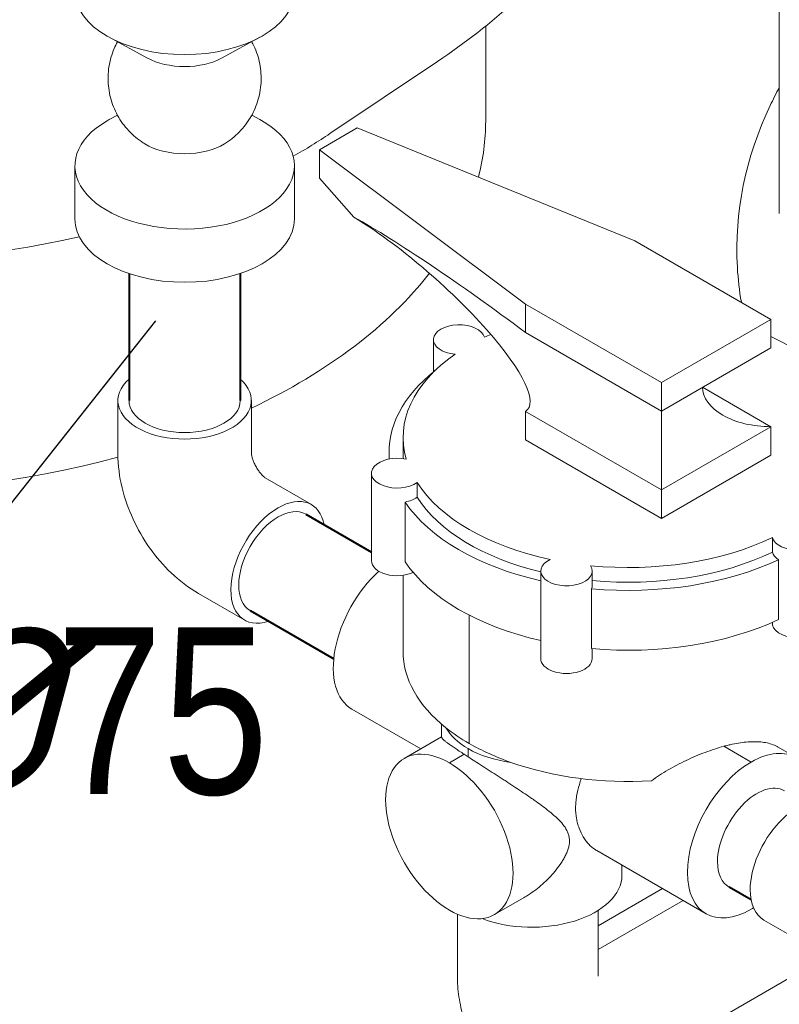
# Model space of a CAD drawing. Extents: x 4114239 to 5838486, y 780458 to 1383318.
# Tile 25 of 231: x 4335631 to 4337186, y 1010597 to 1012612. Entities that reach past the tile are written whole.
import ezdxf

# ---------------------------------------------------------------- set-up
doc = ezdxf.new("R2010")
doc.units = 0
doc.header["$MEASUREMENT"] = 0
doc.layers.add('Основные', color=160, linetype='Continuous', lineweight=40)
doc.styles.add('ГОСТ 250', font='isocpeui.ttf', dxfattribs={"height": 300})

msp = doc.modelspace()

# ---------------------------------------------------------------- linework, layer by layer
at = {"color": 0, "linetype": 'Continuous', "lineweight": 0, "extrusion": (5.55112e-17, 0.816497, 0.57735)}
for p, q in [((4337185.9159, 1012215.459, 0), (4337185.9159, 1013004.9426, 0)), ((4336584.7939, 1012404.0941, 0), (4336584.7939, 1012598.8944, 0)), ((4335891.3067, 1012533.8359), (4335814.1635, 1012575.9326, 0)), ((4336045.593, 1012533.8359, 0), (4336122.7362, 1012575.9326, 0)), ((4336266.0676, 1012378.9168, 0), (4336486.2592, 1012526.6865)), ((4335830.9034, 1012416.6806, 0), (4335814.1635, 1012407.5457, 0)), ((4336105.9963, 1012416.6806), (4336122.7362, 1012407.5457)), ((4336244.7271, 1012345.779, 0), (4336322.0179, 1012390.4029, 0)), ((4336244.7271, 1012345.779, 0), (4336322.0179, 1012390.4029, 0)), ((4336322.0179, 1012390.4029, 0), (4336890.2853, 1012159.6481, 0)), ((4336322.0179, 1012390.4029, 0), (4336890.2853, 1012159.6481, 0)), ((4336244.7271, 1012345.779, 0), (4336665.9997, 1012030.1568, 0)), ((4336244.7271, 1012287.6393), (4336244.7271, 1012345.779, 0)), ((4336244.7271, 1012287.6393), (4336244.7271, 1012345.779, 0)), ((4336244.7271, 1012345.779, 0), (4336665.9997, 1012030.1568, 0)), ((4335743.8385, 1012313.3014, 0), (4335743.8385, 1012204.256, 0)), ((4336193.0612, 1012313.3014, 0), (4336193.0612, 1012204.256, 0)), ((4336244.7271, 1012287.6393), (4336315.1955, 1012207.8222)), ((4336244.7271, 1012287.6393), (4336315.1955, 1012207.8222)), ((4336890.2853, 1012159.6481, 0), (4337168.8829, 1011998.7997)), ((4336890.2853, 1012159.6481, 0), (4337168.8829, 1011998.7997)), ((4336665.9997, 1011972.0171, 0), (4336665.9997, 1012030.1568)), ((4336944.5974, 1011869.3084), (4336665.9997, 1012030.1568)), ((4336665.9997, 1011972.0171, 0), (4336665.9997, 1012030.1568)), ((4336944.5974, 1011869.3084), (4336665.9997, 1012030.1568)), ((4337168.8829, 1011998.7997), (4336944.5974, 1011869.3084)), ((4337168.8829, 1011998.7997), (4336944.5974, 1011869.3084)), ((4337168.8829, 1011998.7997), (4337168.8829, 1011940.66, 0)), ((4337168.8829, 1011998.7997), (4337168.8829, 1011940.66, 0)), ((4336665.9997, 1011972.0171, 0), (4336944.5974, 1011811.1687)), ((4336665.9997, 1011972.0171, 0), (4336944.5974, 1011811.1687)), ((4336477.7857, 1011891.3275), (4336477.7857, 1011957.38)), ((4337168.8829, 1011940.66, 0), (4336944.5974, 1011811.1687, 0)), ((4337168.8829, 1011940.66, 0), (4336944.5974, 1011811.1687, 0)), ((4336944.5974, 1011869.3084), (4336944.5974, 1011811.1687)), ((4336944.5974, 1011869.3084), (4336944.5974, 1011811.1687)), ((4337028.9866, 1011859.8908), (4337168.8829, 1011779.1216, 0)), ((4337028.9866, 1011859.8908), (4337168.8829, 1011779.1216, 0)), ((4335831.8618, 1011832.641), (4335831.8618, 1011723.5957)), ((4336105.0378, 1011832.641, 0), (4336105.0378, 1011723.5957, 0)), ((4336665.9997, 1011810.4788), (4336944.5974, 1011649.6303)), ((4336665.9997, 1011810.4788, 0), (4336665.9997, 1011752.3391, 0)), ((4336665.9997, 1011810.4788), (4336944.5974, 1011649.6303)), ((4336665.9997, 1011810.4788, 0), (4336665.9997, 1011752.3391, 0)), ((4336944.5974, 1011811.1687), (4336944.5974, 1011649.6303)), ((4336944.5974, 1011811.1687), (4336944.5974, 1011649.6303)), ((4337168.8829, 1011779.1216, 0), (4336944.5974, 1011649.6303, 0)), ((4337168.8829, 1011779.1216, 0), (4336944.5974, 1011649.6303, 0)), ((4337168.8829, 1011779.1216, 0), (4337168.8829, 1011720.9819, 0)), ((4337168.8829, 1011779.1216, 0), (4337168.8829, 1011720.9819, 0)), ((4336415.7071, 1011757.257, 0), (4336415.7071, 1011727.1462)), ((4336944.5974, 1011591.4906), (4336665.9997, 1011752.3391, 0)), ((4336944.5974, 1011591.4906), (4336665.9997, 1011752.3391, 0)), ((4336386.8718, 1011727.1462, 0), (4336386.8718, 1011712.8416, 0)), ((4337168.8829, 1011720.9819, 0), (4336944.5974, 1011591.4906)), ((4337168.8829, 1011720.9819, 0), (4336944.5974, 1011591.4906)), ((4336350.9128, 1011504.6026), (4336350.9128, 1011684.007, 0)), ((4336227.9768, 1011619.7045, 0), (4336133.5408, 1011674.2272, 0)), ((4336444.3936, 1011634.6855, 0), (4336444.3936, 1011664.7964, 0)), ((4336444.3936, 1011634.6855, 0), (4336444.3936, 1011664.7964, 0)), ((4336944.5974, 1011649.6303), (4336944.5974, 1011591.4906)), ((4336944.5974, 1011649.6303), (4336944.5974, 1011591.4906)), ((4336419.9176, 1011502.5646), (4336419.9176, 1011624.9927, 0)), ((4336419.9176, 1011502.5646), (4336419.9176, 1011624.9927, 0)), ((4337171.7072, 1011522.1697), (4337171.7072, 1011552.2806, 0)), ((4337171.7072, 1011522.1697), (4337171.7072, 1011552.2806, 0)), ((4337184.5098, 1011384.2817), (4337184.5098, 1011506.7099, 0)), ((4337184.5098, 1011384.2817), (4337184.5098, 1011506.7099, 0)), ((4336697.5359, 1011304.4797), (4336697.5359, 1011483.884)), ((4336802.8602, 1011453.7732, 0), (4336802.8602, 1011483.884, 0)), ((4336415.7071, 1011475.016, 0), (4336415.7071, 1011319.3409, 0)), ((4336801.7245, 1011325.0646, 0), (4336801.7245, 1011447.4928, 0)), ((4336801.7245, 1011325.0646, 0), (4336801.7245, 1011447.4928, 0)), ((4336091.3888, 1011383.1272, 0), (4335996.9528, 1011437.6498, 0)), ((4336550.8374, 1011393.4781), (4336550.8374, 1011130.9899, 0)), ((4336550.8374, 1011393.4781), (4336550.8374, 1011130.9899, 0)), ((4337171.7072, 1011372.8762), (4337171.7072, 1011378.5289)), ((4337171.7072, 1011372.8762), (4337171.7072, 1011378.5289)), ((4336802.8602, 1011304.4797, 0), (4336802.8602, 1011324.9634)), ((4336310.9728, 1011200.9737, 0), (4336451.7334, 1011119.7055)), ((4336494.5643, 1011143.6768, 0), (4336494.5643, 1011170.4055)), ((4336494.5643, 1011144.434), (4336418.1776, 1011100.3321, 0)), ((4336548.6165, 1011103.5838, 0), (4336548.6165, 1011120.3551, 0)), ((4336548.6165, 1011103.5838, 0), (4336548.6165, 1011120.3551, 0)), ((4337072.4336, 1011125.1197), (4337128.2996, 1011092.8655, 0)), ((4337072.4336, 1011125.1197), (4337128.2996, 1011092.8655, 0)), ((4337183.7236, 1011123.2804), (4337220.5724, 1011102.0058, 0)), ((4336540.7685, 1011108.6959), (4336510.4504, 1011091.1917)), ((4336540.7685, 1011108.6959), (4336510.4504, 1011091.1917)), ((4336812.069, 1010911.6656, 0), (4337036.0268, 1010782.3635, 0)), ((4336863.6554, 1010861.3724, 0), (4336863.6554, 1010881.8822)), ((4336663.5664, 1010815.8177, 0), (4336602.7232, 1010780.6898, 0)), ((4336946.7907, 1010833.884, 0), (4336815.1865, 1010757.9023, 0)), ((4336989.0189, 1010809.5035, 0), (4336815.1865, 1010709.1414, 0)), ((4336989.0189, 1010809.5035, 0), (4336815.1865, 1010709.1414, 0)), ((4336526.8341, 1010655.8755, 0), (4336526.8341, 1010781.5633)), ((4336815.1865, 1010655.8755), (4336815.1865, 1010789.3997)), ((4337154.5103, 1010769.3337, 0), (4337248.8658, 1010714.8575, 0)), ((4337270.0849, 1010687.5773), (4336871.0049, 1010457.1684, 0))]:
    msp.add_line(p, q, dxfattribs=at)
at = {"linetype": 'Continuous', "lineweight": 40, "extrusion": (5.55112e-17, 0.816497, 0.57735)}
for p, q in [((4335854.6265, 1012092.4608), (4335854.6265, 1011832.641, 0)), ((4336082.2732, 1012092.4608, 0), (4336082.2732, 1011832.641)), ((4336216.5944, 1011599.9897, 0), (4336350.9128, 1011522.441)), ((4336102.7711, 1011402.842), (4336273.7024, 1011304.1547, 0)), ((4337128.1418, 1010810.8439, 0), (4337083.0264, 1010836.8913))]:
    msp.add_line(p, q, dxfattribs=at)
msp.add_line((4335251.88, 1011165.935), (4335909.457, 1011995.6468))
at = {"color": 0, "linetype": 'Continuous', "lineweight": 0, "extrusion": (-5.55855e-17, 2.22045e-16, -1)}
for centre, major_axis, start_param, end_param in [((4335968.4498, 1012670.177), (-224.6114, 0), 3.141592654, 6.283185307), ((4335968.4498, 1012580.9581), (-112.3057, 0), 3.955169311, 5.46960865), ((4335968.4498, 1012313.3014), (-224.6114, 0), 2.328015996, 7.068583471), ((4335968.4498, 1012313.3014), (-224.6114, 0), 0.785398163, 0.813576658), ((4335968.4498, 1012402.5203, 0), (-112.3057, 0), 3.900353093, 5.524424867), ((4335968.4498, 1012204.256, 0), (-224.6114, 0), 3.141592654, 6.283185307)]:
    msp.add_ellipse(centre, major_axis=major_axis, ratio=0.577350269, start_param=start_param, end_param=end_param, dxfattribs=at)
at = {"color": 0, "linetype": 'Continuous', "lineweight": 0, "extrusion": (-1.91698e-17, 1.66533e-16, -1)}
for centre, start_param, end_param in [((4335267.366, 1012404.0941), 0, 0.150869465), ((4335267.366, 1012874.9716, 0), 0.710448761, 0.794280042), ((4335267.366, 1012874.9716, 0), 1.193388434, 2.085546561), ((4335267.366, 1012404.0941), 0.421310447, 0.88170145), ((4335267.366, 1012404.0941), 1.127911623, 2.085546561)]:
    msp.add_ellipse(centre, major_axis=(1317.4278, 0), ratio=0.577350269, start_param=start_param, end_param=end_param, dxfattribs=at)
at = {"color": 0, "linetype": 'Continuous', "lineweight": 0, "extrusion": (-2.08638e-17, 1.55617e-16, -1)}
msp.add_ellipse((4336665.9997, 1011891.2479, 0), major_axis=(468.3393, -357.6038), ratio=0.109321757, start_param=3.786408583, end_param=4.629108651, dxfattribs=at)
msp.add_ellipse((4336665.9997, 1011891.2479, 0), major_axis=(468.3393, -357.6038), ratio=0.109321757, start_param=3.786408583, end_param=4.629108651, dxfattribs=at)
at = {"color": 0, "linetype": 'Continuous', "lineweight": 0, "extrusion": (7.32413e-17, 8.34366e-17, -1)}
msp.add_ellipse((4336424.0131, 1012030.959), major_axis=(246.7543, -216.6029), ratio=0.233707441, start_param=4.063338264, end_param=6.36223085, dxfattribs=at)
msp.add_ellipse((4336424.0131, 1012030.959), major_axis=(246.7543, -216.6029), ratio=0.233707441, start_param=4.063338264, end_param=6.36223085, dxfattribs=at)
at = {"color": 0, "linetype": 'Continuous', "lineweight": 0, "extrusion": (3.31559e-17, 2.22045e-16, -1)}
for centre, start_param, end_param in [((4336530.4478, 1011957.38), 1.731114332, 6.122867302), ((4336530.4478, 1011957.38), 1.731114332, 6.122867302), ((4336403.5749, 1011653.8961), 0.683916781, 1.255256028), ((4336403.5749, 1011653.8961), 0.683916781, 1.255256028), ((4337223.6941, 1011527.0232, 0), 2.409935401, 2.981274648), ((4337223.6941, 1011527.0232, 0), 2.409935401, 2.981274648)]:
    msp.add_ellipse(centre, major_axis=(52.6621, 0), ratio=0.577350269, start_param=start_param, end_param=end_param, dxfattribs=at)
at = {"color": 0, "linetype": 'Continuous', "lineweight": 0, "extrusion": (-4.59975e-18, 1.66533e-16, -1)}
for centre, major_axis, start_param, end_param in [((4336877.0709, 1011757.257, 0), (-461.3639, 0), 0.878092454, 0.913323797), ((4336877.0709, 1011757.257, 0), (-461.3639, 0), 0.878092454, 0.913323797), ((4336877.0709, 1011757.257, 0), (-461.3639, 0), 2.255571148, 2.787098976), ((4336877.0709, 1011757.257, 0), (-461.3639, 0), 2.255571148, 2.787098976), ((4336877.0709, 1011757.257, 0), (-461.3639, 0), 6.11408021, 6.97588918), ((4336877.0709, 1011757.257, 0), (-461.3639, 0), 6.11408021, 6.97588918), ((4336877.0709, 1011757.257, 0), (-461.3639, 0), 5.066882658, 5.928691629), ((4336877.0709, 1011757.257, 0), (-461.3639, 0), 5.066882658, 5.928691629), ((4336877.0709, 1011757.257, 0), (-461.3639, 0), 4.019685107, 4.881494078), ((4336877.0709, 1011757.257, 0), (-461.3639, 0), 4.019685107, 4.881494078), ((4336877.0709, 1011319.3409), (461.3639, 0), 2.35619449, 2.514769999), ((4336877.0709, 1011319.3409), (461.3639, 0), 2.35619449, 2.514769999), ((4336877.0709, 1011319.3409), (461.3639, 0), 2.119045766, 2.35619449), ((4336877.0709, 1011319.3409), (461.3639, 0), 2.119045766, 2.35619449)]:
    msp.add_ellipse(centre, major_axis=major_axis, ratio=0.577350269, start_param=start_param, end_param=end_param, dxfattribs=at)
at = {"color": 0, "linetype": 'Continuous', "lineweight": 0, "extrusion": (2.33321e-16, 1.66533e-16, -1)}
for centre, start_param, end_param in [((4336877.0709, 1011727.1462, 0), 3.091440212, 3.772436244), ((4336877.0709, 1011727.1462, 0), 3.091440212, 3.772436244), ((4336877.0709, 1011727.1462, 0), 1.94577119, 2.772311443), ((4336877.0709, 1011727.1462, 0), 1.94577119, 2.772311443), ((4336877.0709, 1011604.718, 0), 1.94577119, 2.772311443), ((4336877.0709, 1011604.718, 0), 1.94577119, 2.772311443), ((4336877.0709, 1011727.1462, 0), 0.892879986, 1.725113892), ((4336877.0709, 1011727.1462, 0), 0.892879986, 1.725113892), ((4336877.0709, 1011604.718, 0), 0.892879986, 1.725113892), ((4336877.0709, 1011604.718, 0), 0.892879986, 1.725113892)]:
    msp.add_ellipse(centre, major_axis=(490.1991, 0), ratio=0.577350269, start_param=start_param, end_param=end_param, dxfattribs=at)
at = {"color": 0, "linetype": 'Continuous', "lineweight": 0, "extrusion": (-8.53006e-17, 2.22045e-16, -1)}
msp.add_ellipse((4335968.4498, 1011832.641), major_axis=(136.588, 0), ratio=0.577350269, start_param=5.697499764, end_param=10.010463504, dxfattribs=at)
at = {"color": 0, "linetype": 'Continuous', "lineweight": 0, "extrusion": (6.02855e-18, 1.66533e-16, -1)}
msp.add_ellipse((4337168.8829, 1011859.8908), major_axis=(139.8963, 0), ratio=0.577350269, start_param=1.570796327, end_param=3.141592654, dxfattribs=at)
msp.add_ellipse((4337168.8829, 1011859.8908), major_axis=(139.8963, 0), ratio=0.577350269, start_param=1.570796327, end_param=3.141592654, dxfattribs=at)
at = {"color": 0, "linetype": 'Continuous', "lineweight": 0, "extrusion": (2.73488e-17, 1.66533e-16, -1)}
msp.add_ellipse((4335968.4498, 1011832.641), major_axis=(-113.8233, 0), ratio=0.577350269, start_param=3.141592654, end_param=6.283185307, dxfattribs=at)
at = {"color": 0, "linetype": 'Continuous', "lineweight": 0, "extrusion": (-3.3122e-17, 2.22045e-16, -1)}
for start_param, end_param in [(3.090372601, 3.141592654), (3.090372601, 3.141592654), (1.970493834, 2.787098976), (1.970493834, 2.787098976), (0.878092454, 1.732348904), (0.878092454, 1.732348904)]:
    msp.add_ellipse((4336877.0709, 1011727.1462, 0), major_axis=(461.3639, 0), ratio=0.577350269, start_param=start_param, end_param=end_param, dxfattribs=at)
at = {"color": 0, "linetype": 'Continuous', "lineweight": 0, "extrusion": (-9.26442e-17, 2.22045e-16, -1)}
for centre, start_param, end_param in [((4336403.5749, 1011684.007, 0), 0.683916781, 5.07566975), ((4336403.5749, 1011684.007, 0), 0.683916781, 5.07566975), ((4336403.5749, 1011504.6026), 0.898962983, 3.141592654), ((4336403.5749, 1011504.6026), 0.898962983, 3.141592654)]:
    msp.add_ellipse(centre, major_axis=(52.6621, 0), ratio=0.577350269, start_param=start_param, end_param=end_param, dxfattribs=at)
at = {"color": 0, "linetype": 'Continuous', "lineweight": 0, "extrusion": (-2.03185e-17, 7.58296e-17, -1)}
for start_param, end_param in [(5.497787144, 6.868870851), (2.55590711, 5.497787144)]:
    msp.add_ellipse((4336159.6828, 1011501.4158, 0), major_axis=(68.294, 118.2887), ratio=0.577350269, start_param=start_param, end_param=end_param, dxfattribs=at)
at = {"color": 0, "linetype": 'Continuous', "lineweight": 0, "extrusion": (1.11556e-17, 1.85856e-16, -1)}
for centre, major_axis, start_param, end_param in [((4336159.6828, 1011501.4158, 0), (56.9117, 98.5739), 3.141592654, 6.283185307), ((4337222.8043, 1010887.6223, 0), (-68.294, -118.2887), 0.785398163, 3.141592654), ((4337222.8043, 1010887.6223, 0), (-68.294, -118.2887), 0, 0.785398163)]:
    msp.add_ellipse(centre, major_axis=major_axis, ratio=0.577350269, start_param=start_param, end_param=end_param, dxfattribs=at)
at = {"color": 0, "linetype": 'Continuous', "lineweight": 0, "extrusion": (1.18223e-16, 1.66533e-16, -1)}
for centre, major_axis, start_param, end_param in [((4337223.6941, 1011557.1341), (-52.6621, 0), 1.731114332, 6.122867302), ((4337223.6941, 1011557.1341), (-52.6621, 0), 1.731114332, 6.122867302), ((4336750.1981, 1011483.884, 0), (52.6621, 0), 5.919904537, 10.311657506), ((4336750.1981, 1011483.884, 0), (52.6621, 0), 5.919904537, 10.311657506), ((4337223.6941, 1011377.7298), (-52.6621, 0), 3.141592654, 6.122867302), ((4337223.6941, 1011377.7298), (-52.6621, 0), 3.141592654, 6.122867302), ((4336750.1981, 1011304.4797, 0), (52.6621, 0), 0, 3.141592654), ((4336750.1981, 1011304.4797, 0), (52.6621, 0), 0, 3.141592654)]:
    msp.add_ellipse(centre, major_axis=major_axis, ratio=0.577350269, start_param=start_param, end_param=end_param, dxfattribs=at)
at = {"color": 0, "linetype": 'Continuous', "lineweight": 0, "extrusion": (-1.28814e-17, 1.99733e-16, -1)}
for centre, start_param, end_param in [((4336403.2456, 1011360.7948, 0), 0, 2.064615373), ((4336403.2456, 1011360.7948, 0), 0, 2.064615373), ((4337128.2996, 1010942.1847), 2.35619449, 3.964104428), ((4337128.2996, 1010942.1847), 2.35619449, 3.964104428), ((4337128.2996, 1010942.1847), 5.497787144, 8.639379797), ((4337128.2996, 1010942.1847), 5.497787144, 8.639379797), ((4337128.2996, 1010942.1847), 5.460673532, 5.497787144), ((4337128.2996, 1010942.1847), 5.460673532, 5.497787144)]:
    msp.add_ellipse(centre, major_axis=(-92.2728, -159.8211), ratio=0.577350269, start_param=start_param, end_param=end_param, dxfattribs=at)
at = {"color": 0, "linetype": 'Continuous', "lineweight": 0, "extrusion": (1.44178e-16, 1.66533e-16, -1)}
msp.add_ellipse((4336750.1981, 1011453.7732, 0), major_axis=(52.6621, 0), ratio=0.577350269, start_param=0, end_param=0.208058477, dxfattribs=at)
msp.add_ellipse((4336750.1981, 1011453.7732, 0), major_axis=(52.6621, 0), ratio=0.577350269, start_param=0, end_param=0.208058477, dxfattribs=at)
at = {"color": 0, "linetype": 'Continuous', "lineweight": 0, "extrusion": (-3.00555e-17, 1.66533e-16, -1)}
for start_param, end_param in [(2.514769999, 3.141592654), (2.514769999, 3.141592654), (1.469059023, 2.119045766), (1.469059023, 2.119045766)]:
    msp.add_ellipse((4336877.0709, 1011319.3409), major_axis=(461.3639, 0), ratio=0.577350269, start_param=start_param, end_param=end_param, dxfattribs=at)
at = {"color": 0, "linetype": 'Continuous', "lineweight": 0, "extrusion": (4.78449e-17, 1.66533e-16, -1)}
for centre, start_param, end_param in [((4336679.1099, 1011195.6955), 5.497787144, 5.972236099), ((4336679.1099, 1011195.6955), 5.497787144, 5.972236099), ((4336679.1099, 1011195.6955), 4.944764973, 5.497787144), ((4336679.1099, 1011195.6955), 4.944764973, 5.497787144), ((4336679.1099, 1010861.3724, 0), 3.141592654, 5.296795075), ((4336679.1099, 1010861.3724, 0), 3.141592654, 5.296795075)]:
    msp.add_ellipse(centre, major_axis=(-184.5456, 0), ratio=0.577350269, start_param=start_param, end_param=end_param, dxfattribs=at)
at = {"color": 0, "linetype": 'Continuous', "lineweight": 0, "extrusion": (-7.43708e-18, 1.23904e-16, -1)}
for start_param, end_param in [(0.785398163, 3.926990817), (0.785398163, 3.926990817), (3.926990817, 7.068583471), (3.926990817, 7.068583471)]:
    msp.add_ellipse((4336510.4504, 1010940.5109, 0), major_axis=(92.2728, -159.8211), ratio=0.577350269, start_param=start_param, end_param=end_param, dxfattribs=at)
at = {"color": 0, "linetype": 'Continuous', "lineweight": 0, "extrusion": (-3.69184e-17, 2.13611e-16, -1)}
for start_param, end_param in [(0.785398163, 3.141592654), (0, 0.785398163)]:
    msp.add_ellipse((4337139.938, 1010935.4652), major_axis=(-56.9117, -98.5739), ratio=0.577350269, start_param=start_param, end_param=end_param, dxfattribs=at)
at = {"color": 0, "linetype": 'Continuous', "lineweight": 0}
for points, knots in [([(4336997.4806, 1013387.5057), (4336997.4806, 1013314.9633, 0), (4336988.4139, 1013242.4785, 0), (4336953.8911, 1013103.1479, 0), (4336928.5214, 1013036.3469, 0), (4336865.2965, 1012911.3731, 0), (4336827.4976, 1012853.1594), (4336742.9308, 1012745.6428), (4336696.1648, 1012696.2941), (4336595.923, 1012605.6747, 0), (4336542.4313, 1012564.3834), (4336486.2592, 1012526.6865)], [2.3561944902, 2.3561944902, 2.3561944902, 2.3561944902, 2.4982842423, 2.4982842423, 2.6403739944, 2.6403739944, 2.7824637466, 2.7824637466, 2.9245534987, 2.9245534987, 3.0666432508, 3.0666432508, 3.0666432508, 3.0666432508]), ([(4335830.9034, 1012566.7977), (4335828.4305, 1012562.2657), (4335826.1794, 1012557.6074), (4335821.6304, 1012546.8685), (4335819.4632, 1012540.7105), (4335815.9177, 1012528.197, 0), (4335814.5325, 1012521.8174), (4335812.5695, 1012508.9603), (4335811.9878, 1012502.458), (4335811.6377, 1012489.4567, 0), (4335811.8685, 1012482.9325, 0), (4335813.1367, 1012469.9884), (4335814.1765, 1012463.5435, 0), (4335817.0434, 1012450.8573, 0), (4335818.876, 1012444.5916), (4335823.2971, 1012432.36), (4335825.8942, 1012426.3705, 0), (4335831.801, 1012414.7831, 0), (4335835.1221, 1012409.1628), (4335842.4231, 1012398.3992, 0), (4335846.4169, 1012393.2352, 0), (4335854.9988, 1012383.4623), (4335859.6034, 1012378.8345, 0), (4335869.3332, 1012370.2038), (4335874.4772, 1012366.1841, 0), (4335882.1684, 1012360.9107), (4335884.5402, 1012359.377), (4335886.9508, 1012357.9091, 0)], [27.046084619, 27.046084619, 27.046084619, 27.046084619, 32.145621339, 32.145621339, 38.57305551, 38.57305551, 45.000486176, 45.000486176, 51.427914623, 51.427914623, 57.855341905, 57.855341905, 64.28276897, 64.28276897, 70.710196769, 70.710196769, 77.137626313, 77.137626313, 83.565058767, 83.565058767, 89.992495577, 89.992495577, 96.419938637, 96.419938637, 102.847390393, 102.847390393, 105.636957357, 105.636957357, 105.636957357, 105.636957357]), ([(4336049.9489, 1012357.9091, 0), (4336055.5104, 1012361.2958, 0), (4336060.8707, 1012365.0371, 0), (4336071.0578, 1012373.1366), (4336075.905, 1012377.5096), (4336085.0008, 1012386.8062, 0), (4336089.2669, 1012391.7477, 0), (4336097.137, 1012402.1025, 0), (4336100.756, 1012407.5358, 0), (4336107.2783, 1012418.7883, 0), (4336110.1941, 1012424.6292), (4336115.2675, 1012436.605, 0), (4336117.4349, 1012442.763, 0), (4336120.9808, 1012455.2763, 0), (4336122.3662, 1012461.6559), (4336124.3296, 1012474.5129), (4336124.9115, 1012481.0152, 0), (4336125.2621, 1012494.0165, 0), (4336125.0314, 1012500.5407, 0), (4336123.7636, 1012513.4848), (4336122.7241, 1012519.9298, 0), (4336119.8576, 1012532.6161), (4336118.0252, 1012538.8819, 0), (4336113.6045, 1012551.1136, 0), (4336111.0077, 1012557.1031, 0), (4336107.387, 1012564.2063, 0), (4336106.7008, 1012565.5068, 0), (4336105.9963, 1012566.7977, 0)], [0, 0, 0, 0, 6.435830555, 6.435830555, 12.863278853, 12.863278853, 19.290735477, 19.290735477, 25.718182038, 25.718182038, 32.145621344, 32.145621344, 38.573055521, 38.573055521, 45.00048619, 45.00048619, 51.427914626, 51.427914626, 57.855341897, 57.855341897, 64.282768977, 64.282768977, 70.710196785, 70.710196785, 77.137626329, 77.137626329, 78.590197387, 78.590197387, 78.590197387, 78.590197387]), ([(4337108.2039, 1012033.8327, 0), (4337104.1622, 1012057.5583), (4337101.4355, 1012081.3974), (4337093.4844, 1012217.2716, 0), (4337116.6271, 1012329.9424), (4337173.0414, 1012448.7208, 0), (4337179.2986, 1012461.0407, 0), (4337185.9159, 1012473.2711)], [5.3997491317, 5.3997491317, 5.3997491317, 5.3997491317, 5.4640145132, 5.4640145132, 5.7654233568, 5.7654233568, 5.8005619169, 5.8005619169, 5.8005619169, 5.8005619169]), ([(4335996.9528, 1011437.6498, 0), (4335976.0886, 1011449.6958), (4335957.7007, 1011463.9918, 0), (4335924.5558, 1011495.5636), (4335909.8156, 1011512.8794), (4335883.7301, 1011549.8241), (4335872.3963, 1011569.4548, 0), (4335853.444, 1011610.518, 0), (4335845.8181, 1011631.9412, 0), (4335835.0487, 1011676.4314, 0), (4335831.8618, 1011699.5038, 0), (4335831.8618, 1011723.5957, 0)], [4.71238898, 4.71238898, 4.71238898, 4.71238898, 5.026548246, 5.026548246, 5.340707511, 5.340707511, 5.654866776, 5.654866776, 5.969026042, 5.969026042, 6.283185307, 6.283185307, 6.283185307, 6.283185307]), ([(4336133.6213, 1011674.1806), (4336133.5382, 1011674.2342, 0), (4336133.2624, 1011674.4177), (4336132.2005, 1011675.2183, 0), (4336131.2252, 1011676.0124, 0), (4336128.8787, 1011678.1872), (4336127.5058, 1011679.5693), (4336124.5337, 1011682.8864, 0), (4336122.9275, 1011684.8408, 0), (4336119.6617, 1011689.2229), (4336118.003, 1011691.6678), (4336114.8407, 1011696.8262), (4336113.3423, 1011699.545, 0), (4336110.6927, 1011704.9199, 0), (4336109.5392, 1011707.5764, 0), (4336107.671, 1011712.4727), (4336106.942, 1011714.7242, 0), (4336105.8851, 1011718.5533, 0), (4336105.5409, 1011720.157, 0), (4336105.1313, 1011722.5346, 0), (4336105.0603, 1011723.3273, 0), (4336105.0402, 1011723.6428, 0), (4336105.0388, 1011723.67, 0), (4336105.0378, 1011723.6888, 0)], [4.770567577, 4.770567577, 4.770567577, 4.770567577, 4.864177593, 4.864177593, 5.006287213, 5.006287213, 5.148915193, 5.148915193, 5.297199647, 5.297199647, 5.452171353, 5.452171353, 5.611090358, 5.611090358, 5.76884372, 5.76884372, 5.920802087, 5.920802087, 6.065782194, 6.065782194, 6.207213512, 6.207213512, 6.225006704, 6.225006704, 6.225006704, 6.225006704]), ([(4336494.5633, 1011143.6769), (4336494.5633, 1011143.2879, 0), (4336494.7159, 1011142.8313), (4336495.6744, 1011141.1866, 0), (4336497.0063, 1011139.7443), (4336499.6956, 1011137.3866, 0), (4336500.2871, 1011136.8856, 0), (4336501.568, 1011135.8326), (4336502.2575, 1011135.2805), (4336504.4761, 1011133.5442, 0), (4336506.1548, 1011132.2802, 0), (4336509.9339, 1011129.5196), (4336512.0341, 1011128.0231, 0), (4336516.6908, 1011124.7711, 0), (4336519.2637, 1011123.0047, 0), (4336527.5137, 1011117.4169), (4336533.7568, 1011113.281), (4336540.7685, 1011108.6959)], [0.03392890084, 0.03392890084, 0.03392890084, 0.03392890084, 0.03657923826, 0.03657923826, 0.04209887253, 0.04209887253, 0.0434787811, 0.0434787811, 0.04485868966, 0.04485868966, 0.0476185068, 0.0476185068, 0.05037832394, 0.05037832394, 0.05313814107, 0.05313814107, 0.05865777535, 0.05865777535, 0.05865777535, 0.05865777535]), ([(4336494.5633, 1011143.6769), (4336494.5633, 1011143.2879, 0), (4336494.7159, 1011142.8313), (4336495.6744, 1011141.1866, 0), (4336497.0063, 1011139.7443), (4336499.6956, 1011137.3866, 0), (4336500.2871, 1011136.8856, 0), (4336501.568, 1011135.8326), (4336502.2575, 1011135.2805), (4336504.4761, 1011133.5442, 0), (4336506.1548, 1011132.2802, 0), (4336509.9339, 1011129.5196), (4336512.0341, 1011128.0231, 0), (4336516.6908, 1011124.7711, 0), (4336519.2637, 1011123.0047, 0), (4336527.5137, 1011117.4169), (4336533.7568, 1011113.281), (4336540.7685, 1011108.6959)], [0.03392890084, 0.03392890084, 0.03392890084, 0.03392890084, 0.03657923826, 0.03657923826, 0.04209887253, 0.04209887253, 0.0434787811, 0.0434787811, 0.04485868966, 0.04485868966, 0.0476185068, 0.0476185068, 0.05037832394, 0.05037832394, 0.05313814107, 0.05313814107, 0.05865777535, 0.05865777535, 0.05865777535, 0.05865777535]), ([(4336923.9279, 1011054.3497, 0), (4336934.8634, 1011062.344), (4336946.3151, 1011069.7233, 0), (4336970.0707, 1011083.5781, 0), (4336982.3766, 1011090.0498, 0), (4337001.4848, 1011099.1265), (4337007.9958, 1011102.0574), (4337020.9397, 1011107.5651, 0), (4337027.402, 1011110.1573, 0), (4337046.7563, 1011117.4448), (4337059.6148, 1011121.6604, 0), (4337072.4336, 1011125.1197)], [0, 0, 0, 0, 0.00725031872, 0.00725031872, 0.01450063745, 0.01450063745, 0.01812579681, 0.01812579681, 0.02175095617, 0.02175095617, 0.02900127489, 0.02900127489, 0.02900127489, 0.02900127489]), ([(4336923.9279, 1011054.3497, 0), (4336934.8634, 1011062.344), (4336946.3151, 1011069.7233, 0), (4336970.0707, 1011083.5781, 0), (4336982.3766, 1011090.0498, 0), (4337001.4848, 1011099.1265), (4337007.9958, 1011102.0574), (4337020.9397, 1011107.5651, 0), (4337027.402, 1011110.1573, 0), (4337046.7563, 1011117.4448), (4337059.6148, 1011121.6604, 0), (4337072.4336, 1011125.1197)], [0, 0, 0, 0, 0.00725031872, 0.00725031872, 0.01450063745, 0.01450063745, 0.01812579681, 0.01812579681, 0.02175095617, 0.02175095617, 0.02900127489, 0.02900127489, 0.02900127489, 0.02900127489]), ([(4337072.4336, 1011125.1197), (4337075.3281, 1011125.9009), (4337078.2293, 1011126.6448), (4337083.986, 1011128.0393, 0), (4337086.8328, 1011128.6878, 0), (4337095.2807, 1011130.4867), (4337100.7891, 1011131.4904, 0), (4337116.9545, 1011133.8917), (4337127.2534, 1011134.6883), (4337141.9938, 1011134.4516, 0), (4337146.7014, 1011134.1326), (4337155.696, 1011133.01), (4337159.9897, 1011132.2065), (4337168.1912, 1011130.0951), (4337172.0991, 1011128.7873, 0), (4337177.6806, 1011126.4205, 0), (4337179.4953, 1011125.5629), (4337182.0875, 1011124.2029), (4337182.9119, 1011123.7491), (4337183.7236, 1011123.2804, 0)], [0.02900127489, 0.02900127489, 0.02900127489, 0.02900127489, 0.03063843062, 0.03063843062, 0.03227558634, 0.03227558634, 0.03554989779, 0.03554989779, 0.04209852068, 0.04209852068, 0.04537283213, 0.04537283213, 0.04864714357, 0.04864714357, 0.05192145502, 0.05192145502, 0.05355861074, 0.05355861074, 0.05433946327, 0.05433946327, 0.05433946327, 0.05433946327]), ([(4337072.4336, 1011125.1197), (4337075.3281, 1011125.9009), (4337078.2293, 1011126.6448), (4337083.986, 1011128.0393, 0), (4337086.8328, 1011128.6878, 0), (4337095.2807, 1011130.4867), (4337100.7891, 1011131.4904, 0), (4337116.9545, 1011133.8917), (4337127.2534, 1011134.6883), (4337141.9938, 1011134.4516, 0), (4337146.7014, 1011134.1326), (4337155.696, 1011133.01), (4337159.9897, 1011132.2065), (4337168.1912, 1011130.0951), (4337172.0991, 1011128.7873, 0), (4337177.6806, 1011126.4205, 0), (4337179.4953, 1011125.5629), (4337182.0875, 1011124.2029), (4337182.9119, 1011123.7491), (4337183.7236, 1011123.2804, 0)], [0.02900127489, 0.02900127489, 0.02900127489, 0.02900127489, 0.03063843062, 0.03063843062, 0.03227558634, 0.03227558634, 0.03554989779, 0.03554989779, 0.04209852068, 0.04209852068, 0.04537283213, 0.04537283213, 0.04864714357, 0.04864714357, 0.05192145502, 0.05192145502, 0.05355861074, 0.05355861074, 0.05433946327, 0.05433946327, 0.05433946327, 0.05433946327]), ([(4336548.6165, 1011103.5838, 0), (4336557.796, 1011097.6249, 0), (4336567.6425, 1011091.2951), (4336580.677, 1011082.9272, 0), (4336583.33, 1011081.2246), (4336588.6541, 1011077.8073, 0), (4336591.3243, 1011076.0932, 0), (4336599.3566, 1011070.9338), (4336604.7407, 1011067.4716), (4336612.852, 1011062.24), (4336615.5617, 1011060.4897, 0), (4336620.9917, 1011056.9755), (4336623.7144, 1011055.2099), (4336631.8071, 1011049.949, 0), (4336637.1322, 1011046.47, 0), (4336652.9087, 1011036.0889, 0), (4336663.165, 1011029.2445), (4336675.6455, 1011020.6798, 0), (4336678.1282, 1011018.9635, 0), (4336683.019, 1011015.5531, 0), (4336685.4312, 1011013.8564), (4336692.5688, 1011008.7841), (4336697.196, 1011005.4269), (4336706.1796, 1010998.7172, 0), (4336710.5363, 1010995.3651, 0), (4336718.9499, 1010988.6048), (4336723.0075, 1010985.1976), (4336728.8213, 1010979.9717, 0), (4336730.7135, 1010978.2102), (4336734.3923, 1010974.6289), (4336736.1828, 1010972.8052, 0), (4336741.3348, 1010967.2411), (4336744.4789, 1010963.4192, 0), (4336749.9272, 1010955.2813), (4336752.239, 1010950.9271), (4336754.623, 1010943.9578, 0), (4336755.2412, 1010941.5554, 0), (4336756.0658, 1010936.5538, 0), (4336756.2685, 1010933.9342, 0), (4336756.1939, 1010926.0186, 0), (4336755.2527, 1010920.6001, 0), (4336752.7359, 1010912.3321), (4336751.7255, 1010909.5919, 0), (4336749.4489, 1010904.1932, 0), (4336748.1798, 1010901.5259, 0), (4336745.4304, 1010896.2524), (4336743.95, 1010893.6463), (4336740.8136, 1010888.4941, 0), (4336739.1538, 1010885.9429), (4336733.9753, 1010878.4182, 0), (4336730.2765, 1010873.5922), (4336722.5143, 1010864.2795, 0), (4336718.4492, 1010859.7933, 0), (4336710.0122, 1010851.1499), (4336705.6396, 1010846.9929, 0), (4336696.6129, 1010839.0151), (4336691.9585, 1010835.1943), (4336682.3727, 1010827.9112, 0), (4336677.5015, 1010824.4949), (4336669.5873, 1010819.3946, 0), (4336666.5899, 1010817.5621, 0), (4336663.5672, 1010815.8162, 0)], [0.06063781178, 0.06063781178, 0.06063781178, 0.06063781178, 0.06732526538, 0.06732526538, 0.06899712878, 0.06899712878, 0.07066899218, 0.07066899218, 0.07401271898, 0.07401271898, 0.07568458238, 0.07568458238, 0.07735644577, 0.07735644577, 0.08070017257, 0.08070017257, 0.08738762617, 0.08738762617, 0.08905948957, 0.08905948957, 0.09073135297, 0.09073135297, 0.09407507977, 0.09407507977, 0.09741880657, 0.09741880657, 0.10076253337, 0.10076253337, 0.10243439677, 0.10243439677, 0.10410626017, 0.10410626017, 0.10744998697, 0.10744998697, 0.11079371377, 0.11079371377, 0.11246557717, 0.11246557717, 0.11413744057, 0.11413744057, 0.11748116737, 0.11748116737, 0.11915303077, 0.11915303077, 0.12082489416, 0.12082489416, 0.12249675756, 0.12249675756, 0.12416862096, 0.12416862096, 0.12751234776, 0.12751234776, 0.13085607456, 0.13085607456, 0.13419980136, 0.13419980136, 0.13754352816, 0.13754352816, 0.14088725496, 0.14088725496, 0.14289778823, 0.14289778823, 0.14289778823, 0.14289778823]), ([(4336548.6165, 1011103.5838, 0), (4336557.796, 1011097.6249, 0), (4336567.6425, 1011091.2951), (4336580.677, 1011082.9272, 0), (4336583.33, 1011081.2246), (4336588.6541, 1011077.8073, 0), (4336591.3243, 1011076.0932, 0), (4336599.3566, 1011070.9338), (4336604.7407, 1011067.4716), (4336612.852, 1011062.24), (4336615.5617, 1011060.4897, 0), (4336620.9917, 1011056.9755), (4336623.7144, 1011055.2099), (4336631.8071, 1011049.949, 0), (4336637.1322, 1011046.47, 0), (4336652.9087, 1011036.0889, 0), (4336663.165, 1011029.2445), (4336675.6455, 1011020.6798, 0), (4336678.1282, 1011018.9635, 0), (4336683.019, 1011015.5531, 0), (4336685.4312, 1011013.8564), (4336692.5688, 1011008.7841), (4336697.196, 1011005.4269), (4336706.1796, 1010998.7172, 0), (4336710.5363, 1010995.3651, 0), (4336718.9499, 1010988.6048), (4336723.0075, 1010985.1976), (4336728.8213, 1010979.9717, 0), (4336730.7135, 1010978.2102), (4336734.3923, 1010974.6289), (4336736.1828, 1010972.8052, 0), (4336741.3348, 1010967.2411), (4336744.4789, 1010963.4192, 0), (4336749.9272, 1010955.2813), (4336752.239, 1010950.9271), (4336754.623, 1010943.9578, 0), (4336755.2412, 1010941.5554, 0), (4336756.0658, 1010936.5538, 0), (4336756.2685, 1010933.9342, 0), (4336756.1939, 1010926.0186, 0), (4336755.2527, 1010920.6001, 0), (4336752.7359, 1010912.3321), (4336751.7255, 1010909.5919, 0), (4336749.4489, 1010904.1932, 0), (4336748.1798, 1010901.5259, 0), (4336745.4304, 1010896.2524), (4336743.95, 1010893.6463), (4336740.8136, 1010888.4941, 0), (4336739.1538, 1010885.9429), (4336733.9753, 1010878.4182, 0), (4336730.2765, 1010873.5922), (4336722.5143, 1010864.2795, 0), (4336718.4492, 1010859.7933, 0), (4336710.0122, 1010851.1499), (4336705.6396, 1010846.9929, 0), (4336696.6129, 1010839.0151), (4336691.9585, 1010835.1943), (4336682.3727, 1010827.9112, 0), (4336677.5015, 1010824.4949), (4336669.5873, 1010819.3946, 0), (4336666.5899, 1010817.5621), (4336663.5672, 1010815.8162, 0)], [0.06063781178, 0.06063781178, 0.06063781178, 0.06063781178, 0.06732526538, 0.06732526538, 0.06899712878, 0.06899712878, 0.07066899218, 0.07066899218, 0.07401271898, 0.07401271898, 0.07568458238, 0.07568458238, 0.07735644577, 0.07735644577, 0.08070017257, 0.08070017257, 0.08738762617, 0.08738762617, 0.08905948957, 0.08905948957, 0.09073135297, 0.09073135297, 0.09407507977, 0.09407507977, 0.09741880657, 0.09741880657, 0.10076253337, 0.10076253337, 0.10243439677, 0.10243439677, 0.10410626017, 0.10410626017, 0.10744998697, 0.10744998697, 0.11079371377, 0.11079371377, 0.11246557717, 0.11246557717, 0.11413744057, 0.11413744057, 0.11748116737, 0.11748116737, 0.11915303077, 0.11915303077, 0.12082489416, 0.12082489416, 0.12249675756, 0.12249675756, 0.12416862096, 0.12416862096, 0.12751234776, 0.12751234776, 0.13085607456, 0.13085607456, 0.13419980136, 0.13419980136, 0.13754352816, 0.13754352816, 0.14088725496, 0.14088725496, 0.14289778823, 0.14289778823, 0.14289778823, 0.14289778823]), ([(4336780.4495, 1011058.8792, 0), (4336779.0163, 1011054.8976), (4336777.7044, 1011050.9431, 0), (4336774.0954, 1011038.9564), (4336772.2043, 1011030.99), (4336770.2612, 1011019.1203), (4336769.7616, 1011015.1653), (4336769.0833, 1011007.334), (4336768.9058, 1011003.4832, 0), (4336768.8486, 1010992.1184, 0), (4336769.4439, 1010984.7892, 0), (4336771.2564, 1010974.1791, 0), (4336772.0139, 1010970.7069, 0), (4336773.8318, 1010963.9008), (4336774.8926, 1010960.5719), (4336778.4523, 1010950.9734, 0), (4336781.3418, 1010945.0303), (4336786.3262, 1010936.8468, 0), (4336788.0964, 1010934.2414), (4336791.836, 1010929.2925), (4336793.8147, 1010926.9399, 0), (4336799.9336, 1010920.4021, 0), (4336804.2612, 1010916.716, 0), (4336809.8324, 1010913.006), (4336810.9474, 1010912.3129), (4336812.0692, 1010911.665, 0)], [0.01206657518, 0.01206657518, 0.01206657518, 0.01206657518, 0.01441328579, 0.01441328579, 0.01921771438, 0.01921771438, 0.02161992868, 0.02161992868, 0.02402214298, 0.02402214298, 0.02882657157, 0.02882657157, 0.03122878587, 0.03122878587, 0.03363100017, 0.03363100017, 0.03843542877, 0.03843542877, 0.04083764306, 0.04083764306, 0.04323985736, 0.04323985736, 0.04804428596, 0.04804428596, 0.04923489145, 0.04923489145, 0.04923489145, 0.04923489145]), ([(4336780.4495, 1011058.8792, 0), (4336779.0163, 1011054.8976), (4336777.7044, 1011050.9431, 0), (4336774.0954, 1011038.9564), (4336772.2043, 1011030.99), (4336770.2612, 1011019.1203), (4336769.7616, 1011015.1653), (4336769.0833, 1011007.334), (4336768.9058, 1011003.4832, 0), (4336768.8486, 1010992.1184, 0), (4336769.4439, 1010984.7892, 0), (4336771.2564, 1010974.1791, 0), (4336772.0139, 1010970.7069, 0), (4336773.8318, 1010963.9008), (4336774.8926, 1010960.5719), (4336778.4523, 1010950.9734, 0), (4336781.3418, 1010945.0303), (4336786.3262, 1010936.8468, 0), (4336788.0964, 1010934.2414), (4336791.836, 1010929.2925), (4336793.8147, 1010926.9399, 0), (4336799.9336, 1010920.4021, 0), (4336804.2612, 1010916.716, 0), (4336809.8324, 1010913.006), (4336810.9474, 1010912.3129), (4336812.0692, 1010911.665, 0)], [0.01206657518, 0.01206657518, 0.01206657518, 0.01206657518, 0.01441328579, 0.01441328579, 0.01921771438, 0.01921771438, 0.02161992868, 0.02161992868, 0.02402214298, 0.02402214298, 0.02882657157, 0.02882657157, 0.03122878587, 0.03122878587, 0.03363100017, 0.03363100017, 0.03843542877, 0.03843542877, 0.04083764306, 0.04083764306, 0.04323985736, 0.04323985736, 0.04804428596, 0.04804428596, 0.04923489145, 0.04923489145, 0.04923489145, 0.04923489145]), ([(4336636.3851, 1010448.2093, 0), (4336620.326, 1010457.4811), (4336605.5844, 1010468.9765), (4336580.1879, 1010494.6767), (4336569.5254, 1010508.834), (4336552.2574, 1010537.9976, 0), (4336545.6197, 1010552.9967), (4336535.5832, 1010582.8698, 0), (4336532.1692, 1010597.7569, 0), (4336527.7954, 1010627.1191), (4336526.8341, 1010641.6046, 0), (4336526.8341, 1010655.8755, 0)], [2.3561944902, 2.3561944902, 2.3561944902, 2.3561944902, 2.5132741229, 2.5132741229, 2.6703537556, 2.6703537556, 2.8274333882, 2.8274333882, 2.9845130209, 2.9845130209, 3.1415926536, 3.1415926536, 3.1415926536, 3.1415926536])]:
    msp.add_open_spline(points, degree=3, knots=knots, dxfattribs=at)
for points in [[(4336540.7685, 1011108.6959), (4336543.2838, 1011107.0511, 0), (4336545.8986, 1011105.3482), (4336548.6165, 1011103.5838, 0)], [(4336540.7685, 1011108.6959), (4336543.2838, 1011107.0511, 0), (4336545.8986, 1011105.3482), (4336548.6165, 1011103.5838, 0)], [(4336815.2264, 1010654.6292), (4336815.2264, 1010654.6292), (4336815.1865, 1010655.0632), (4336815.1865, 1010655.8755)]]:
    msp.add_open_spline(points, degree=3, dxfattribs=at)

# ---------------------------------------------------------------- texts
at = {"layer": 'Основные', "color": 0, "insert": (4335409.668, 1011022.4067), "char_height": 341.469976, "attachment_point": 7, "style": 'ГОСТ 250'}
msp.add_mtext('%%C{\\fArial Narrow|b0|i0|c0|p34;75}', dxfattribs=at)

doc.saveas('drawing.dxf')
